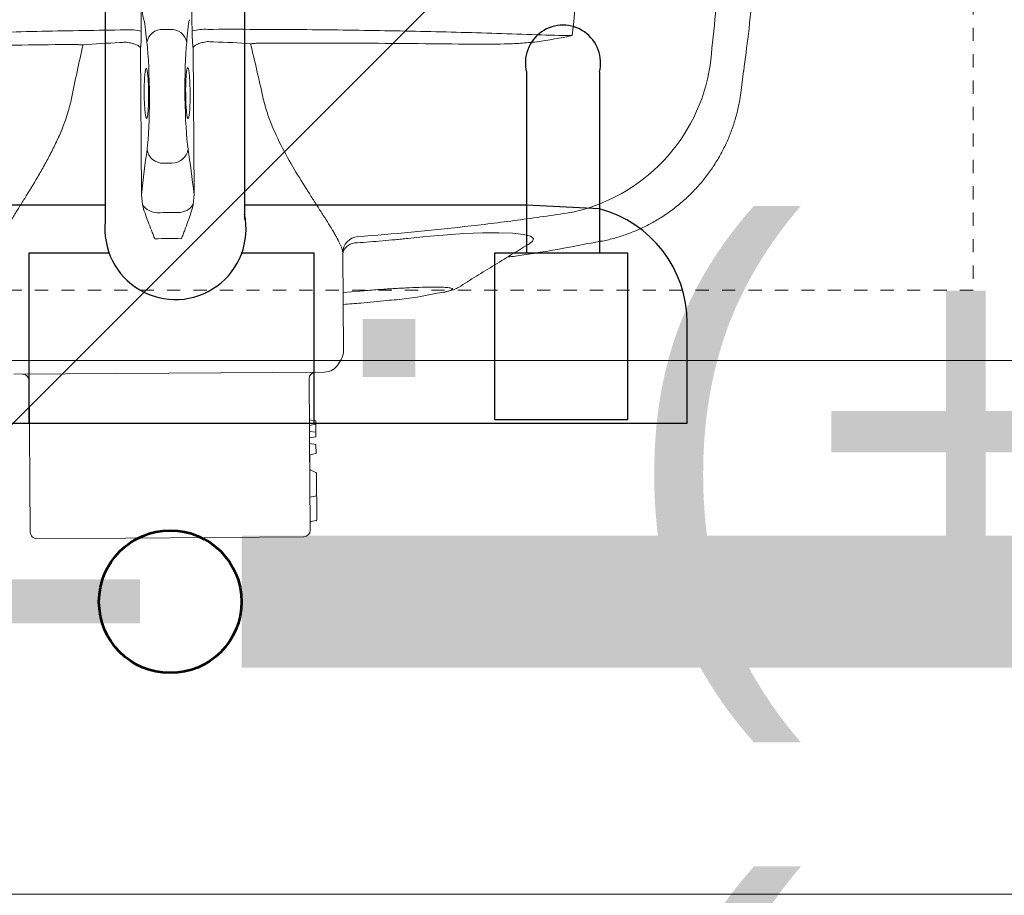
# Model space of a CAD drawing. Header units: inches. Extents: x 704 to 259546, y -107711 to 151004.
# Tile 108 of 256: x 127270.93 to 127278.38, y 21257.99 to 21264.62. Entities that reach past the tile are written whole.
import ezdxf

# ---------------------------------------------------------------- set-up
doc = ezdxf.new("R2010")
doc.units = ezdxf.units.IN
doc.header["$MEASUREMENT"] = 0
doc.linetypes.add('11aa1PB-bd$0$11aa1PB-af$0$TRATTEGGIATA', pattern=[0.75, 0.5, -0.25])
doc.layers.add('A-FORMATEXT', color=255, linetype='Continuous')
doc.layers.add('PP BALL VALVE', color=7, linetype='Continuous')
for name, color, linetype, lineweight in [('EQUIP DIM', 8, 'Continuous', 0), ('EQUIPMENT', 3, 'Continuous', 25), ('FLOOR RAISE', 4, 'Continuous', 5), ('kitchen equipment', 3, 'Continuous', 15), ('PP-TEXT', 7, 'Continuous', 40), ('PP-Waste Pipe', 3, 'Continuous', 25)]:
    doc.layers.add(name, color=color, linetype=linetype, lineweight=lineweight)
doc.layers.add('FAINTEQUIP', color=7, linetype='Continuous', lineweight=0, true_color=0x4a4747)
doc.styles.get("Standard").update_dxf_attribs({"font": 'arial.ttf', "height": 6})

# ---------------------------------------------------------------- blocks, each defined once
blk = doc.blocks.new('dcefrefrf')
at = {"layer": 'kitchen equipment', "color": 8, "linetype": 'Continuous', "ltscale": 10}
blk.add_lwpolyline([(1803533.48, 467747.44), (1804233.48, 467747.44), (1804233.48, 468347.44), (1803533.48, 468347.44)], close=True, dxfattribs=at)
at = {"layer": 'kitchen equipment', "color": 8, "lineweight": 18}
blk.add_lwpolyline([(1803696.23, 467848.44), (1804070.73, 467848.44, 0.414214), (1804138.73, 467916.44), (1804138.73, 468168.44, 0.414214), (1804070.73, 468236.44), (1803696.23, 468236.44, 0.414214), (1803628.23, 468168.44), (1803628.23, 467916.44, 0.414214)], format="xyb", close=True, dxfattribs=at)
blk = doc.blocks.new('bikanervala')
at = {"layer": 'kitchen equipment', "color": 8, "linetype": 'Continuous', "xscale": 1.016, "yscale": 1.016, "zscale": 1.016}
blk.add_blockref('dcefrefrf', (-141097.61, 131612.76), dxfattribs=at)
at = {"layer": 'EQUIP DIM', "color": 8, "insert": (1691293.85, 607165.76, 0), "char_height": 45.72, "width": 730.3452, "attachment_point": 1}
blk.add_mtext('\\A1;\\pi223.07;{\\H1.2222x;\\C256;RO Sink\\P\\pi68.274;\\H0.81818x;(600WX700DX850H)}', dxfattribs=at)
blk = doc.blocks.new('GF')
at = {"layer": 'EQUIPMENT', "color": 8, "xscale": 0.03935404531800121, "yscale": 0.03935404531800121, "zscale": 0.03935404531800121}
blk.add_blockref('bikanervala', (60698.8789, -2623.777), dxfattribs=at)
blk = doc.blocks.new('GREASE TRAP')
at = {"linetype": 'Continuous', "lineweight": 0}
for p, q in [((166.35, -348.58), (164.86, -348.59)), ((160.06, -352.57), (160.28, -383.74)), ((171.43, -383.66), (171.21, -352.49)), ((287.6, -362.13), (288.18, -357.43)), ((287.58, -362.13), (287.59, -362.13)), ((166.68, -377.03), (164.93, -377.04)), ((160.28, -383.74), (160.48, -385.85)), ((171.26, -385.78), (171.43, -383.66)), ((257.83, -393.58), (257.82, -393.57)), ((203.19, -416.93), (203.04, -396.13)), ((206.68, -404.22), (203.1, -404.5)), ((223.06, -404.7), (224.06, -404.54)), ((202.13, -419.71), (202.7, -418.74)), ((133.1, -421.9), (199.14, -421.43)), ((136.38, -423.27), (136.61, -455.47)), ((196.11, -455.05), (195.88, -422.85)), ((195.94, -431.59), (197.29, -431.82)), ((195.95, -432.78), (197.29, -432.53)), ((197.29, -432.53), (197.29, -431.82)), ((197.31, -435.19), (197.29, -432.53)), ((195.96, -434.1), (197.3, -434.22)), ((195.97, -435.44), (197.31, -435.19)), ((195.98, -436.61), (195.97, -435.44)), ((195.98, -436.61), (197.32, -436.83)), ((197.34, -438.75), (197.32, -436.83)), ((195.99, -439), (197.34, -438.75)), ((196.02, -442.09), (195.99, -439)), ((197.32, -442.8), (196.12, -442.24)), ((197.49, -452.86), (197.42, -442.96)), ((197.45, -447.76), (196.06, -448.01)), ((197.27, -447.79), (197.26, -447.79)), ((196.11, -455.05), (196.09, -453.41)), ((197.34, -453.03), (196.22, -453.24)), ((194.72, -456.46), (138.02, -456.86))]:
    blk.add_line(p, q, dxfattribs=at)
at = {"linetype": 'Continuous', "lineweight": 0, "flags": 128}
for points in [[(242.78, -394.05), (243.37, -393.66), (243.58, -393.05), (242.91, -392.55), (241.42, -392.18), (239.15, -391.93), (236.23, -391.82), (232.72, -391.85), (228.73, -392.01), (224.37, -392.3), (220.65, -392.63), (216.85, -393.04), (216.85, -393.04), (216.85, -393.04)], [(197.35, -453.03), (197.35, -453.03), (197.34, -453.03)]]:
    blk.add_lwpolyline(points, dxfattribs=at)
at = {"linetype": 'Continuous', "lineweight": 0}
for centre, radius, start, end in [((157.55, -361.69), 13.01, 78.2053, 93.1798), ((164.73, -351.99), 3.4, 87.8004, 168.838), ((166.53, -351.98), 3.4, 11.9678, 93.0053), ((173.84, -361.6), 13.03, 87.6299, 102.5837), ((243.79, -350.57), 37.74, 281.4746, 351.3429), ((164.84, -373.59), 3.45, 188.32, 271.5559), ((166.72, -373.58), 3.45, 269.2499, 352.4858), ((163.67, -383.76), 3.81, 213.2876, 270.0087), ((168.04, -383.73), 3.81, 270.7971, 327.5182), ((206.51, -396.11), 3.47, 94.4511, 180.3933), ((205.86, -396.88), 2.92, 85.8862, 165.0737), ((199.69, -416.96), 3.5, 329.4391, 0.4029), ((199.11, -417.93), 3.5, 270.4029, 329.4391), ((134.98, -423.28), 1.4, 0.4029, 90.4029), ((197.28, -422.84), 1.4, 90.4029, 180.4029), ((196.19, -442.08), 0.175, 179.5165, 246.1057), ((197.25, -442.96), 0.175, 0.0864, 64.4691), ((196.27, -453.41), 0.175, 100.4029, 181.3223), ((197.32, -452.86), 0.175, 280.4029, 359.6001), ((138.01, -455.46), 1.4, 180.4029, 270.4029), ((194.71, -455.06), 1.4, 270.4029, 0.4029)]:
    blk.add_arc(centre, radius, start, end, dxfattribs=at)
for centre, major_axis, ratio, start_param, end_param in [((160.56, -356.6), (-0.07, 10.5), 0.087489, 5.55292, 5.975743), ((170.77, -356.53), (-0.07, 10.5), 0.087489, 0.30744, 0.730265), ((165.5, -287.2), (-0.58, 82.6), 0.087489, 2.411328, 2.459054), ((164.85, -287.2), (-0.58, 82.6), 0.087489, 3.824132, 3.871858), ((165.66, -356.52), (-37.1, -0.26), 0.145844, 4.984033, 5.21302), ((160.7, -362.2), (-0.1, 14), 0.087489, 3.696821, 5.600646), ((170.71, -362.13), (-0.1, 14), 0.087489, 0.682539, 2.586364), ((165.66, -356.52), (-37.1, -0.26), 0.145844, 4.211758, 4.440687), ((170.12, -515.87), (-1.17, 166.9), 0.087489, 0.555229, 0.6567), ((163.44, -515.91), (-1.17, 166.9), 0.087489, 5.626486, 5.727956)]:
    blk.add_ellipse(centre, major_axis=major_axis, ratio=ratio, start_param=start_param, end_param=end_param, dxfattribs=at)
for points, knots in [([(288.24, -357.44), (288.58, -354.84), (289.3, -349.22), (290.19, -341), (290.97, -333.1), (291.6, -326.05), (292.21, -318.86), (292.78, -311.52), (293.32, -304.08), (293.85, -296.46), (294.35, -288.68), (294.82, -280.77), (295.22, -273.68), (295.56, -267.45), (295.85, -262.06), (296.13, -256.66), (296.42, -251.07), (296.67, -246.37), (296.88, -242.58), (297.05, -239.43), (297.24, -236.11), (297.42, -233.04), (297.57, -230.49), (297.68, -228.36), (297.76, -226.45), (297.83, -224.56), (297.84, -223.49), (297.78, -218.98)], [0, 0, 0, 0, 0.063316, 0.137046, 0.187379, 0.237747, 0.288072, 0.337874, 0.387718, 0.437523, 0.488782, 0.540075, 0.591317, 0.625909, 0.660493, 0.695746, 0.730982, 0.771161, 0.791716, 0.812265, 0.841912, 0.872106, 0.896195, 0.920292, 0.944907, 0.969526, 1, 1, 1, 1]), ([(287.26, -277.89), (286.61, -291.01), (285.78, -304.1), (284.24, -323.69), (283.68, -330.21), (282.46, -343.24), (281.81, -349.75), (281.11, -356.25)], [0, 0, 0, 0, 0.5, 0.5, 0.75, 0.75, 1, 1, 1, 1]), ([(160.76, -346.59), (160.66, -346.24), (160.57, -345.78), (160.43, -344.95), (160.38, -344.64), (160.3, -343.98), (160.25, -343.63), (160.21, -343.25)], [0, 0, 0, 0, 0.5, 0.5, 0.75, 0.75, 1, 1, 1, 1]), ([(86.92, -350.84), (92.6, -350.55), (98.32, -350.29), (109.83, -349.83), (115.64, -349.62), (127.32, -349.27), (133.21, -349.12), (145, -348.87), (150.91, -348.77), (156.83, -348.7)], [0, 0, 0, 0, 0.25, 0.25, 0.5, 0.5, 0.75, 0.75, 1, 1, 1, 1]), ([(160.21, -348.96), (160.21, -349.32), (160.21, -349.67), (160.2, -350.35), (160.19, -350.68), (160.16, -351.3), (160.14, -351.59), (160.1, -352.12), (160.08, -352.36), (160.06, -352.57)], [0, 0, 0, 0, 0.25, 0.25, 0.5, 0.5, 0.75, 0.75, 1, 1, 1, 1]), ([(171.21, -352.49), (171.18, -352.28), (171.16, -352.04), (171.11, -351.51), (171.09, -351.22), (171.06, -350.61), (171.04, -350.27), (171.02, -349.59), (171.01, -349.24), (171, -348.88)], [0, 0, 0, 0, 0.25, 0.25, 0.5, 0.5, 0.75, 0.75, 1, 1, 1, 1]), ([(174.38, -348.58), (180.3, -348.56), (186.21, -348.58), (197.99, -348.66), (203.87, -348.73), (215.57, -348.92), (221.38, -349.04), (232.91, -349.35), (238.63, -349.52), (244.31, -349.73)], [0, 0, 0, 0, 0.25, 0.25, 0.5, 0.5, 0.75, 0.75, 1, 1, 1, 1]), ([(157.34, -351.37), (157.72, -351.42), (158.06, -351.49), (158.7, -351.67), (158.98, -351.77), (159.46, -351.99), (159.65, -352.1), (159.86, -352.28), (159.92, -352.34), (159.99, -352.42), (160.01, -352.45), (160.04, -352.51), (160.05, -352.54), (160.06, -352.57)], [0, 0, 0, 0, 0.25, 0.25, 0.5, 0.5, 0.75, 0.75, 0.875, 0.875, 0.9375, 0.9375, 1, 1, 1, 1]), ([(173.91, -351.25), (173.54, -351.3), (173.19, -351.38), (172.56, -351.57), (172.28, -351.67), (171.8, -351.9), (171.61, -352.02), (171.4, -352.2), (171.34, -352.26), (171.28, -352.35), (171.26, -352.37), (171.23, -352.43), (171.22, -352.46), (171.21, -352.49)], [0, 0, 0, 0, 0.25, 0.25, 0.5, 0.5, 0.75, 0.75, 0.875, 0.875, 0.9375, 0.9375, 1, 1, 1, 1]), ([(185.06, -351.5), (184.78, -351.53), (184.49, -351.55), (183.95, -351.61), (183.69, -351.63), (183.44, -351.65)], [0, 0, 0, 0, 0.5, 0.5, 1, 1, 1, 1]), ([(230.42, -351.73), (222.9, -351.64), (215.35, -351.57), (200.22, -351.5), (192.65, -351.48), (185.06, -351.5)], [0, 0, 0, 0, 0.5, 0.5, 1, 1, 1, 1]), ([(244.24, -351.22), (243.67, -351.29), (243.09, -351.35), (241.95, -351.46), (241.37, -351.5), (239.65, -351.61), (238.5, -351.66), (235.04, -351.75), (232.73, -351.75), (230.42, -351.73)], [0, 0, 0, 0, 0.125, 0.125, 0.25, 0.25, 0.5, 0.5, 1, 1, 1, 1]), ([(146.19, -351.77), (138.61, -351.86), (131.02, -351.98), (115.89, -352.27), (108.35, -352.44), (100.82, -352.64)], [0, 0, 0, 0, 0.5, 0.5, 1, 1, 1, 1]), ([(147.82, -351.9), (147.57, -351.88), (147.3, -351.86), (146.76, -351.82), (146.48, -351.79), (146.19, -351.77)], [0, 0, 0, 0, 0.5, 0.5, 1, 1, 1, 1]), ([(161.23, -367.4), (161.18, -367.21), (161.07, -366.82), (160.95, -365.58), (160.86, -364), (160.82, -362.42), (160.83, -360.86), (160.87, -359.35), (160.97, -358.02), (161.06, -357.25), (161.12, -357.14), (161.12, -357.13)], [0, 0, 0, 0, 0.12873, 0.257, 0.385042, 0.513035, 0.593354, 0.721934, 0.850956, 0.980313, 1, 1, 1, 1]), ([(161.12, -357.13), (161.17, -357.01), (161.26, -356.74), (161.41, -357.06), (161.56, -357.92), (161.68, -359.27), (161.74, -360.77), (161.76, -361.78), (161.76, -362.19)], [0, 0, 0, 0, 0.154069, 0.335329, 0.515993, 0.696154, 0.875965, 1, 1, 1, 1]), ([(170.06, -367.38), (170.04, -367.35), (169.96, -367.23), (169.84, -366.39), (169.72, -365.02), (169.66, -363.5), (169.63, -361.91), (169.64, -360.31), (169.71, -358.71), (169.82, -357.47), (169.91, -357.09), (169.96, -356.91)], [0, 0, 0, 0, 0.060949, 0.185979, 0.310678, 0.434944, 0.512562, 0.636279, 0.760031, 0.884002, 1, 1, 1, 1]), ([(169.96, -356.91), (169.96, -356.89), (170.01, -356.63), (170.13, -356.69), (170.29, -357.16), (170.43, -358.25), (170.53, -359.77), (170.57, -361.15), (170.58, -361.94), (170.58, -362.13)], [0, 0, 0, 0, 0.012552, 0.198689, 0.385047, 0.571255, 0.757017, 0.942123, 1, 1, 1, 1]), ([(145.37, -363.26), (145.15, -364.32), (144.89, -365.35), (144.26, -367.37), (143.91, -368.37), (143.15, -370.3), (142.75, -371.24), (141.9, -373.08), (141.45, -373.98), (140.55, -375.74), (140.08, -376.6), (139.38, -377.87), (139.14, -378.29), (138.67, -379.12), (138.43, -379.53), (137.25, -381.54), (136.32, -383.07), (134.97, -385.24), (134.53, -385.95), (133.89, -386.98), (133.68, -387.32), (133.27, -387.98), (133.07, -388.3), (132.09, -389.89), (131.38, -391.05), (130.63, -392.37), (130.49, -392.62), (130.22, -393.12), (130.09, -393.35), (129.74, -394.04), (129.53, -394.46), (129.03, -395.6), (128.85, -396.2), (128.84, -396.63)], [0, 0, 0, 0, 0.0625, 0.0625, 0.125, 0.125, 0.1875, 0.1875, 0.25, 0.25, 0.3125, 0.3125, 0.34375, 0.34375, 0.375, 0.375, 0.5, 0.5, 0.5625, 0.5625, 0.59375, 0.59375, 0.625, 0.625, 0.75, 0.75, 0.78125, 0.78125, 0.8125, 0.8125, 0.875, 0.875, 1, 1, 1, 1]), ([(161.76, -362.19), (161.76, -362.38), (161.77, -363.16), (161.75, -363.94), (161.72, -364.76), (161.71, -365), (161.69, -365.24)], [0, 0, 0, 0, 0.170805, 0.715603, 0.716948, 1, 1, 1, 1]), ([(170.58, -362.13), (170.58, -362.55), (170.59, -363.57), (170.54, -365.1), (170.44, -366.47), (170.3, -367.33), (170.17, -367.66), (170.09, -367.45), (170.06, -367.38)], [0, 0, 0, 0, 0.132098, 0.323568, 0.515413, 0.707812, 0.900839, 1, 1, 1, 1]), ([(203.04, -396.13), (203.03, -395.68), (202.84, -395.08), (202.32, -393.94), (202.11, -393.52), (201.74, -392.83), (201.6, -392.59), (201.33, -392.1), (201.18, -391.85), (200.41, -390.54), (199.69, -389.39), (198.48, -387.5), (198.06, -386.84), (197.19, -385.47), (196.73, -384.77), (195.36, -382.61), (194.4, -381.1), (192.48, -377.92), (191.51, -376.25), (189.63, -372.72), (188.74, -370.89), (187.57, -368.03), (187.21, -367.06), (186.56, -365.06), (186.28, -364.03), (186.05, -362.98)], [0, 0, 0, 0, 0.125, 0.125, 0.1875, 0.1875, 0.21875, 0.21875, 0.25, 0.25, 0.375, 0.375, 0.4375, 0.4375, 0.5, 0.5, 0.625, 0.625, 0.75, 0.75, 0.875, 0.875, 0.9375, 0.9375, 1, 1, 1, 1]), ([(257.84, -393.65), (257.86, -393.64), (258.76, -393.5), (260.52, -393.05), (263.1, -392.27), (265.62, -391.29), (268.06, -390.12), (270.5, -388.73), (272.88, -387.12), (275.19, -385.27), (277.32, -383.28), (279.26, -381.15), (281, -378.9), (282.56, -376.56), (283.92, -374.13), (285.08, -371.64), (286.04, -369.1), (286.8, -366.53), (287.33, -364.2), (287.53, -362.73), (287.61, -362.13)], [0, 0, 0, 0, 0.001134, 0.05921, 0.117416, 0.175724, 0.234114, 0.292568, 0.357035, 0.420781, 0.483687, 0.545808, 0.607185, 0.667848, 0.727816, 0.787098, 0.845698, 0.903609, 0.960817, 1, 1, 1, 1]), ([(161.69, -365.24), (161.68, -365.48), (161.64, -366.24), (161.54, -367.07), (161.39, -367.63), (161.28, -367.47), (161.23, -367.4)], [0, 0, 0, 0, 0.138476, 0.425595, 0.712972, 1, 1, 1, 1]), ([(160.48, -385.85), (160.61, -386.47), (160.79, -387.08), (161.2, -388.28), (161.43, -388.88), (161.89, -390.08), (162.13, -390.68), (162.48, -391.59), (162.6, -391.9), (162.84, -392.51), (162.96, -392.83), (163.09, -393.13)], [0, 0, 0, 0, 0.25, 0.25, 0.5, 0.5, 0.75, 0.75, 0.875, 0.875, 1, 1, 1, 1]), ([(171.26, -385.78), (171.14, -386.4), (170.96, -387.01), (170.57, -388.21), (170.35, -388.81), (169.91, -390.02), (169.68, -390.63), (169.34, -391.55), (169.22, -391.85), (168.99, -392.47), (168.87, -392.78), (168.75, -393.09)], [0, 0, 0, 0, 0.25, 0.25, 0.5, 0.5, 0.75, 0.75, 0.875, 0.875, 1, 1, 1, 1]), ([(251.3, -387.55), (247.58, -388.1), (240.15, -389.19), (228.9, -390.56), (217.6, -391.74), (210.03, -392.35), (206.24, -392.65)], [0, 0, 0, 0, 0.249615, 0.499229, 0.749615, 1, 1, 1, 1]), ([(216.85, -393.04), (216.62, -393.06), (216.4, -393.09), (215.95, -393.13), (215.28, -393.19), (213.71, -393.34), (212.36, -393.46), (209.67, -393.69), (207.87, -393.84), (206.07, -393.97)], [0, 0, 0, 0, 0.0625, 0.0625, 0.125, 0.25, 0.5, 0.5, 1, 1, 1, 1]), ([(216.85, -393.04), (216.85, -393.04), (216.85, -393.04), (216.85, -393.04), (216.85, -393.04), (216.85, -393.04), (216.85, -393.04)], [0.00000000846, 0.00000000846, 0.00000000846, 0.00000000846, 0.000000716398, 0.000000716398, 0.000000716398, 0.000001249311, 0.000001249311, 0.000001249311, 0.000001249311]), ([(216.85, -393.04), (216.85, -393.04), (216.85, -393.04), (216.85, -393.04), (216.85, -393.04), (216.85, -393.04)], [0, 0, 0, 0, 0.051824, 0.658198, 1, 1, 1, 1]), ([(227.62, -403.45), (228.88, -402.64), (231.43, -401.05), (235.33, -398.65), (239.13, -396.32), (241.62, -394.81), (242.79, -394.09)], [0, 0, 0, 0, 0.253353, 0.510138, 0.769176, 1, 1, 1, 1]), ([(238, -397.01), (239.16, -396.86), (245.81, -395.95), (252.4, -394.67), (257.83, -393.61)], [0, 0, 0, 0, 0.174606, 1, 1, 1, 1]), ([(224.06, -404.54), (224.53, -404.44), (225.49, -404.23), (226.25, -403.96), (226.47, -403.73), (226.12, -403.56), (225.18, -403.44), (223.71, -403.37), (221.72, -403.37), (219.3, -403.43), (216.5, -403.55), (213.41, -403.72), (210.1, -403.94), (207.82, -404.13), (206.68, -404.22)], [0, 0, 0, 0, 0.082617, 0.165235, 0.248974, 0.332713, 0.416293, 0.499873, 0.583402, 0.66693, 0.750192, 0.833453, 0.916727, 1, 1, 1, 1]), ([(224.28, -404.49), (224.46, -404.47), (224.97, -404.37), (225.79, -404.17), (226.55, -403.94), (227.14, -403.71), (227.48, -403.52), (227.62, -403.45)], [0, 0, 0, 0, 0.100787, 0.407598, 0.731303, 0.895894, 1, 1, 1, 1]), ([(212.38, -406.2), (213.07, -406.15), (216.76, -405.92), (220.24, -405.24), (223.06, -404.7)], [0, 0, 0, 0, 0.187713, 1, 1, 1, 1]), ([(203.12, -407.04), (204.38, -406.97), (207.47, -406.78), (210.55, -406.41), (212.38, -406.19)], [0, 0, 0, 0, 0.406128, 1, 1, 1, 1])]:
    blk.add_open_spline(points, degree=3, knots=knots, dxfattribs=at)
for points in [[(252.9, -340.05), (252.48, -343.34), (252.12, -346.63), (251.8, -349.92)], [(171, -348.88), (170.98, -346.98), (170.95, -345.08), (170.93, -343.18)], [(160.21, -343.25), (160.21, -345.15), (160.21, -347.06), (160.21, -348.96)], [(156.75, -351.32), (156.39, -351.34), (156.03, -351.36), (155.67, -351.38)], [(157.34, -351.37), (157.15, -351.32), (156.95, -351.31), (156.75, -351.32)], [(174.5, -351.19), (174.3, -351.18), (174.1, -351.2), (173.91, -351.25)], [(175.58, -351.24), (175.22, -351.23), (174.86, -351.21), (174.5, -351.19)], [(251.8, -349.92), (249.3, -350.42), (246.78, -350.87), (244.24, -351.22)], [(244.31, -349.73), (246.77, -349.82), (249.27, -349.88), (251.8, -349.92)], [(147.82, -351.9), (146.96, -355.68), (146.14, -359.47), (145.37, -363.26)], [(186.05, -362.98), (185.22, -359.19), (184.35, -355.42), (183.44, -351.65)], [(163.67, -387.57), (164.4, -387.55), (165.88, -387.49), (167.36, -387.53), (168.09, -387.54)], [(168.75, -393.09), (167.81, -393.05), (165.92, -392.96), (164.03, -393.08), (163.09, -393.13)]]:
    blk.add_open_spline(points, degree=3, dxfattribs=at)
at = {"layer": 'EQUIPMENT'}
for p, q in [((257.58, -357.69), (257.58, -396.15)), ((257.58, -357.69), (257.58, -396.15)), ((257.58, -386.76), (242.08, -385.94)), ((257.58, -386.76), (242.08, -385.94))]:
    blk.add_line(p, q, dxfattribs=at)
for points in [[(182.14, -229.62), (182.14, -389.01)], [(182.14, -229.62), (182.14, -389.01)], [(182.14, -229.62), (182.14, -389.01)], [(182.14, -229.62), (182.14, -389.01)], [(182.14, -229.62), (182.14, -389.01)], [(182.14, -229.62), (182.14, -389.01)], [(182.14, -229.62), (182.14, -389.01)], [(182.14, -229.62), (182.14, -389.01)], [(152.57, -389.36), (152.57, -231.11)], [(152.57, -389.36), (152.57, -231.11)], [(152.57, -389.36), (152.57, -231.11)], [(152.57, -389.36), (152.57, -231.11)], [(152.57, -389.36), (152.57, -231.11)], [(152.57, -389.36), (152.57, -231.11)], [(152.57, -389.36), (152.57, -231.11)], [(152.57, -389.36), (152.57, -231.11)], [(242.08, -357.69), (242.08, -396.15)], [(242.08, -357.69), (242.08, -396.15)], [(242.08, -357.69), (242.08, -396.15)], [(242.08, -357.69), (242.08, -396.15)], [(242.08, -357.69), (242.08, -396.15)], [(242.08, -357.69), (242.08, -396.15)], [(242.08, -357.69), (242.08, -396.15)], [(242.08, -357.69), (242.08, -396.15)], [(152.57, -385.94), (96.63, -385.94)], [(152.57, -385.94), (96.63, -385.94)], [(152.57, -385.94), (96.63, -385.94)], [(152.57, -385.94), (96.63, -385.94)], [(152.57, -385.94), (96.63, -385.94)], [(152.57, -385.94), (96.63, -385.94)], [(152.57, -385.94), (96.63, -385.94)], [(152.57, -385.94), (96.63, -385.94)], [(242.08, -385.94), (182.14, -385.94)], [(242.08, -385.94), (182.14, -385.94)], [(242.08, -385.94), (182.14, -385.94)], [(242.08, -385.94), (182.14, -385.94)], [(242.08, -385.94), (182.14, -385.94)], [(242.08, -385.94), (182.14, -385.94)], [(242.08, -385.94), (182.14, -385.94)], [(242.08, -385.94), (182.14, -385.94)], [(153.38, -396.15), (136.33, -396.15), (136.33, -432.28), (196.93, -432.28), (196.93, -396.15), (181.57, -396.15)], [(153.38, -396.15), (136.33, -396.15), (136.33, -432.28), (196.93, -432.28), (196.93, -396.15), (181.57, -396.15)], [(153.38, -396.15), (136.33, -396.15), (136.33, -432.28), (196.93, -432.28), (196.93, -396.15), (181.57, -396.15)], [(153.38, -396.15), (136.33, -396.15), (136.33, -432.28), (196.93, -432.28), (196.93, -396.15), (181.57, -396.15)], [(153.38, -396.15), (136.33, -396.15), (136.33, -432.28), (196.93, -432.28), (196.93, -396.15), (181.57, -396.15)], [(153.38, -396.15), (136.33, -396.15), (136.33, -432.28), (196.93, -432.28), (196.93, -396.15), (181.57, -396.15)], [(153.38, -396.15), (136.33, -396.15), (136.33, -432.28), (196.93, -432.28), (196.93, -396.15), (181.57, -396.15)], [(153.38, -396.15), (136.33, -396.15), (136.33, -432.28), (196.93, -432.28), (196.93, -396.15), (181.57, -396.15)]]:
    blk.add_lwpolyline(points, dxfattribs=at)
blk.add_lwpolyline([(81.13, -388.18, 0.294125), (66.47, -410.94), (66.47, -432.28), (276.22, -432.28), (276.22, -410.94, 0.340822), (257.58, -386.76)], format="xyb", dxfattribs=at)
blk.add_lwpolyline([(81.13, -388.18, 0.294125), (66.47, -410.94), (66.47, -432.28), (276.22, -432.28), (276.22, -410.94, 0.340822), (257.58, -386.76)], format="xyb", dxfattribs=at)
blk.add_lwpolyline([(81.13, -388.18, 0.294125), (66.47, -410.94), (66.47, -432.28), (276.22, -432.28), (276.22, -410.94, 0.340822), (257.58, -386.76)], format="xyb", dxfattribs=at)
blk.add_lwpolyline([(81.13, -388.18, 0.294125), (66.47, -410.94), (66.47, -432.28), (276.22, -432.28), (276.22, -410.94, 0.340822), (257.58, -386.76)], format="xyb", dxfattribs=at)
blk.add_lwpolyline([(81.13, -388.18, 0.294125), (66.47, -410.94), (66.47, -432.28), (276.22, -432.28), (276.22, -410.94, 0.340822), (257.58, -386.76)], format="xyb", dxfattribs=at)
blk.add_lwpolyline([(81.13, -388.18, 0.294125), (66.47, -410.94), (66.47, -432.28), (276.22, -432.28), (276.22, -410.94, 0.340822), (257.58, -386.76)], format="xyb", dxfattribs=at)
blk.add_lwpolyline([(81.13, -388.18, 0.294125), (66.47, -410.94), (66.47, -432.28), (276.22, -432.28), (276.22, -410.94, 0.340822), (257.58, -386.76)], format="xyb", dxfattribs=at)
blk.add_lwpolyline([(81.13, -388.18, 0.294125), (66.47, -410.94), (66.47, -432.28), (276.22, -432.28), (276.22, -410.94, 0.340822), (257.58, -386.76)], format="xyb", dxfattribs=at)
blk.add_lwpolyline([(263.63, -396.15), (235.3, -396.15), (235.3, -431.5), (263.63, -431.5)], close=True, dxfattribs=at)
blk.add_lwpolyline([(263.63, -396.15), (235.3, -396.15), (235.3, -431.5), (263.63, -431.5)], close=True, dxfattribs=at)
blk.add_lwpolyline([(263.63, -396.15), (235.3, -396.15), (235.3, -431.5), (263.63, -431.5)], close=True, dxfattribs=at)
blk.add_lwpolyline([(263.63, -396.15), (235.3, -396.15), (235.3, -431.5), (263.63, -431.5)], close=True, dxfattribs=at)
blk.add_lwpolyline([(263.63, -396.15), (235.3, -396.15), (235.3, -431.5), (263.63, -431.5)], close=True, dxfattribs=at)
blk.add_lwpolyline([(263.63, -396.15), (235.3, -396.15), (235.3, -431.5), (263.63, -431.5)], close=True, dxfattribs=at)
blk.add_lwpolyline([(263.63, -396.15), (235.3, -396.15), (235.3, -431.5), (263.63, -431.5)], close=True, dxfattribs=at)
blk.add_lwpolyline([(263.63, -396.15), (235.3, -396.15), (235.3, -431.5), (263.63, -431.5)], close=True, dxfattribs=at)
for centre, radius, start, end in [((249.83, -355.7), 8, 345.6134, 194.3866), ((249.83, -355.7), 8, 345.6134, 194.3866), ((249.83, -355.7), 8, 345.6134, 194.3866), ((249.83, -355.7), 8, 345.6134, 194.3866), ((249.83, -355.7), 8, 345.6134, 194.3866), ((249.83, -355.7), 8, 345.6134, 194.3866), ((249.83, -355.7), 8, 345.6134, 194.3866), ((249.83, -355.7), 8, 345.6134, 194.3866), ((167.47, -391.02), 15, 173.6262, 12.1333), ((167.47, -391.02), 15, 173.6262, 12.1333), ((167.47, -391.02), 15, 173.6262, 12.1333), ((167.47, -391.02), 15, 173.6262, 12.1333), ((167.47, -391.02), 15, 173.6262, 12.1333), ((167.47, -391.02), 15, 173.6262, 12.1333), ((167.47, -391.02), 15, 173.6262, 12.1333), ((167.47, -391.02), 15, 173.6262, 12.1333)]:
    blk.add_arc(centre, radius, start, end, dxfattribs=at)
at = {"layer": 'FAINTEQUIP', "color": 4, "linetype": '11aa1PB-bd$0$11aa1PB-af$0$TRATTEGGIATA'}
blk.add_lwpolyline([(0, -404), (0, 0), (337, 0), (337, -404), (0, -404)], dxfattribs=at)

msp = doc.modelspace()

# ---------------------------------------------------------------- hatches: boundary and pattern name
at = {"layer": 'FLOOR RAISE'}
h = msp.add_hatch(dxfattribs=at)
h.set_pattern_fill('ANSI31', color=256, scale=80)
h.set_pattern_definition([(45, (523.127, -4e-12), (-7.0710678, 7.0710678), [])])
h.paths.add_polyline_path([(127146.0779, 21310.2628), (127146.0779, 21170.1351), (127155.0779, 21170.1351), (127155.0779, 21164.8851), (127352.2064, 21164.8851), (127352.2064, 21627.6351), (127338.0779, 21627.6351), (127338.0779, 21618.6351), (127323.0779, 21618.6351), (127323.0779, 21627.6353), (127212.0779, 21627.6351), (127212.0779, 21618.6351), (127197.0779, 21618.6351), (127197.0779, 21623.9072), (127149.0779, 21576.6351), (127155.0779, 21576.6351), (127155.0779, 21561.6351), (127146.0779, 21561.6351), (127146.0779, 21480.1351), (127149.0779, 21480.1351), (127155.0779, 21480.1351), (127155.0779, 21465.1351), (127146.0779, 21465.1351), (127146.0779, 21325.1351), (127155.0779, 21325.1351), (127155.1464, 21310.2628)])

# ---------------------------------------------------------------- linework, layer by layer
at = {"layer": 'A-FORMATEXT', "color": 3, "lineweight": 53, "const_width": 1}
msp.add_lwpolyline([(127272.6079, 21260.2092), (127280.0121, 21260.2092)], dxfattribs=at)
at = {"layer": 'A-FORMATEXT', "color": 3, "lineweight": 53}
msp.add_circle((127272.0683, 21260.2092), 0.5396, dxfattribs=at)
at = {"layer": 'PP BALL VALVE', "lineweight": 53}
msp.add_circle((130061.4819, 21646.6461), 129357.5882, dxfattribs=at)

# ---------------------------------------------------------------- block references
at = {"lineweight": 53}
msp.add_blockref('GF', (0, 0), dxfattribs=at)
at = {"layer": 'PP-Waste Pipe', "ltscale": 0.25, "xscale": 0.03560830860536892, "yscale": 0.03560830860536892, "zscale": 0.03560830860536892, "rotation": 359.9999999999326}
msp.add_blockref('GREASE TRAP', (127266.1442, 21276.9543), dxfattribs=at)

# ---------------------------------------------------------------- texts
at = {"layer": 'PP-TEXT', "insert": (127294.6819, 21263.0462), "char_height": 3, "attachment_point": 3}
msp.add_mtext('F.F.L : (+250MM)\\PI.V.L : (+115MM)\\PDEPTH: 135mm', dxfattribs=at)

doc.saveas('drawing.dxf')
